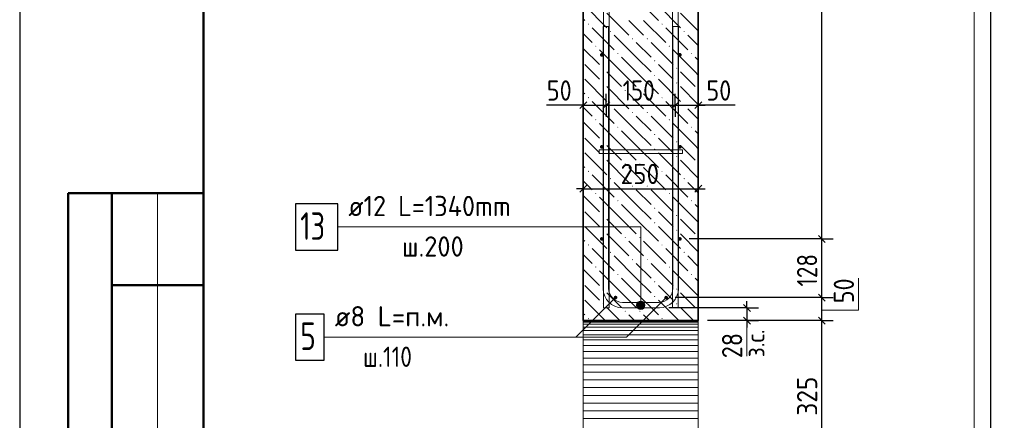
# Model space of a CAD drawing. Header units: millimetres. Extents: x 0 to 42000, y 0 to 29700.
# Tile 3 of 16: x 0 to 10705, y 13033 to 17385. Entities that reach past the tile are written whole.
import ezdxf

# ---------------------------------------------------------------- set-up
doc = ezdxf.new("R2010")
doc.units = ezdxf.units.MM
for name, color, linetype, lineweight in [('Standard', 7, 'Continuous', 25), ('ЖБ Стена верхний уровень', 7, 'Continuous', 35), ('Позиционная метка линия выноска', 7, 'Continuous', 13), ('Стена обрамление Г-обр.', 7, 'Continuous', 35), ('Стена обрамление П-обр.', 7, 'Continuous', 35), ('Стена фоновая арматура У1', 7, 'Continuous', 18), ('Стена фоновая арматура Х1', 7, 'Continuous', 35), ('Стена фоновая затяжка С-обр.', 52, 'Continuous', 25)]:
    doc.layers.add(name, color=color, linetype=linetype, lineweight=lineweight)
doc.layers.add('Размерная выноска', color=7, linetype='Continuous')
doc.styles.add('ISOCPEUR', font='txt')

msp = doc.modelspace()

# ---------------------------------------------------------------- hatches: boundary and pattern name
at = {"layer": 'ЖБ Стена верхний уровень', "linetype": 'Continuous', "lineweight": 18, "transparency": 33554687}
for points in [[(6177, 17338), (6184, 17344), (6190, 17338), (6184, 17331)], [(6977, 17338), (6984, 17344), (6990, 17338), (6984, 17331)], [(6417, 17258), (6424, 17264), (6430, 17258), (6424, 17251)], [(7217, 17258), (7224, 17264), (7230, 17258), (7224, 17251)], [(6657, 17178), (6664, 17184), (6670, 17178), (6664, 17171)], [(6817, 17178), (6824, 17184), (6830, 17178), (6824, 17171)], [(6257, 17098), (6264, 17104), (6270, 17098), (6264, 17091)], [(6497, 17018), (6504, 17024), (6510, 17018), (6504, 17011)], [(7057, 17098), (7064, 17104), (7070, 17098), (7064, 17091)], [(7297, 17018), (7304, 17024), (7310, 17018), (7304, 17011)], [(6897, 16938), (6904, 16944), (6910, 16938), (6904, 16931)], [(6337, 16858), (6344, 16864), (6350, 16858), (6344, 16851)], [(7137, 16858), (7144, 16864), (7150, 16858), (7144, 16851)], [(6337, 16698), (6344, 16704), (6350, 16698), (6344, 16691)], [(6897, 16778), (6904, 16784), (6910, 16778), (6904, 16771)], [(7137, 16698), (7144, 16704), (7150, 16698), (7144, 16691)], [(6577, 16618), (6584, 16624), (6590, 16618), (6584, 16611)], [(6737, 16618), (6744, 16624), (6750, 16618), (6744, 16611)], [(7377, 16618), (7378, 16619), (7378, 16617)], [(6177, 16538), (6184, 16544), (6190, 16538), (6184, 16531)], [(6977, 16538), (6984, 16544), (6990, 16538), (6984, 16531)], [(6417, 16458), (6424, 16464), (6430, 16458), (6424, 16451)], [(6657, 16378), (6664, 16384), (6670, 16378), (6664, 16371)], [(6817, 16378), (6824, 16384), (6830, 16378), (6824, 16371)], [(7217, 16458), (7224, 16464), (7230, 16458), (7224, 16451)], [(6257, 16298), (6264, 16304), (6270, 16298), (6264, 16291)], [(7057, 16298), (7064, 16304), (7070, 16298), (7064, 16291)], [(6497, 16218), (6504, 16224), (6510, 16218), (6504, 16211)], [(7297, 16218), (7304, 16224), (7310, 16218), (7304, 16211)], [(6337, 16058), (6344, 16064), (6350, 16058), (6344, 16051)], [(6897, 16138), (6904, 16144), (6910, 16138), (6904, 16131)], [(7137, 16058), (7144, 16064), (7150, 16058), (7144, 16051)], [(6897, 15978), (6904, 15984), (6910, 15978), (6904, 15971)], [(6337, 15898), (6344, 15904), (6350, 15898), (6344, 15891)], [(7137, 15898), (7144, 15904), (7150, 15898), (7144, 15891)], [(6177, 15738), (6184, 15744), (6190, 15738), (6184, 15731)], [(6577, 15818), (6584, 15824), (6590, 15818), (6584, 15811)], [(6737, 15818), (6744, 15824), (6750, 15818), (6744, 15811)], [(6977, 15738), (6984, 15744), (6990, 15738), (6984, 15731)], [(7377, 15818), (7378, 15819), (7378, 15817)], [(6417, 15658), (6424, 15664), (6430, 15658), (6424, 15651)], [(7217, 15658), (7224, 15664), (7230, 15658), (7224, 15651)], [(6657, 15578), (6664, 15584), (6670, 15578), (6664, 15571)], [(6817, 15578), (6824, 15584), (6830, 15578), (6824, 15571)], [(6257, 15498), (6264, 15504), (6270, 15498), (6264, 15491)], [(6497, 15418), (6504, 15424), (6510, 15418), (6504, 15411)], [(7057, 15498), (7064, 15504), (7070, 15498), (7064, 15491)], [(7297, 15418), (7304, 15424), (7310, 15418), (7304, 15411)], [(6897, 15338), (6904, 15344), (6910, 15338), (6904, 15331)], [(6337, 15258), (6344, 15264), (6350, 15258), (6344, 15251)], [(7137, 15258), (7144, 15264), (7150, 15258), (7144, 15251)], [(6337, 15098), (6344, 15104), (6350, 15098), (6344, 15091)], [(6897, 15178), (6904, 15184), (6910, 15178), (6904, 15171)], [(7137, 15098), (7144, 15104), (7150, 15098), (7144, 15091)], [(6577, 15018), (6584, 15024), (6590, 15018), (6584, 15011)], [(6737, 15018), (6744, 15024), (6750, 15018), (6744, 15011)], [(7377, 15018), (7378, 15019), (7378, 15017)], [(6177, 14938), (6184, 14944), (6190, 14938), (6184, 14931)], [(6977, 14938), (6984, 14944), (6990, 14938), (6984, 14931)], [(6417, 14858), (6424, 14864), (6430, 14858), (6424, 14851)], [(6657, 14778), (6664, 14784), (6670, 14778), (6664, 14771)], [(6817, 14778), (6824, 14784), (6830, 14778), (6824, 14771)], [(7217, 14858), (7224, 14864), (7230, 14858), (7224, 14851)], [(6257, 14698), (6264, 14704), (6270, 14698), (6264, 14691)], [(7057, 14698), (7064, 14704), (7070, 14698), (7064, 14691)], [(6497, 14618), (6504, 14624), (6510, 14618), (6504, 14611)], [(7297, 14618), (7304, 14624), (7310, 14618), (7304, 14611)], [(6337, 14458), (6344, 14464), (6350, 14458), (6344, 14451)], [(6897, 14538), (6904, 14544), (6910, 14538), (6904, 14531)], [(7137, 14458), (7144, 14464), (7150, 14458), (7144, 14451)], [(6897, 14378), (6904, 14384), (6910, 14378), (6904, 14371)], [(6337, 14298), (6344, 14304), (6350, 14298), (6344, 14291)], [(7137, 14298), (7144, 14304), (7150, 14298), (7144, 14291)], [(6177, 14138), (6184, 14144), (6190, 14138), (6184, 14131)], [(6577, 14218), (6584, 14224), (6590, 14218), (6584, 14211)], [(6737, 14218), (6744, 14224), (6750, 14218), (6744, 14211)], [(6977, 14138), (6984, 14144), (6990, 14138), (6984, 14131)], [(7377, 14218), (7378, 14219), (7378, 14217)]]:
    msp.add_hatch(color=7, dxfattribs=at).paths.add_polyline_path(points, flags=16)
at = {"layer": 'Позиционная метка линия выноска', "linetype": 'Continuous', "lineweight": 13, "transparency": 33554687}
for points in [[(6708, 14283), (6798, 14283), (6792, 14306)], [(6708, 14283), (6792, 14306), (6714, 14306)], [(6714, 14261), (6798, 14283), (6708, 14283)], [(6714, 14306), (6792, 14306), (6776, 14322)], [(6714, 14306), (6776, 14322), (6731, 14322)], [(6714, 14261), (6792, 14261), (6798, 14283)], [(6731, 14245), (6792, 14261), (6714, 14261)], [(6731, 14322), (6776, 14322), (6753, 14328)], [(6731, 14245), (6776, 14245), (6792, 14261)], [(6776, 14245), (6731, 14245), (6753, 14238)]]:
    msp.add_hatch(color=7, dxfattribs=at).paths.add_polyline_path(points)
at = {"layer": 'Стена обрамление Г-обр.', "linetype": 'Continuous', "lineweight": 13, "transparency": 33554687}
for points in [[(6498, 14366), (6497, 14373), (6492, 14380), (6486, 14384), (6478, 14386), (6470, 14384), (6464, 14380), (6460, 14373), (6458, 14366), (6460, 14358), (6464, 14352), (6470, 14347), (6478, 14346), (6486, 14347), (6492, 14352), (6497, 14358)], [(7048, 14366), (7047, 14373), (7042, 14380), (7036, 14384), (7028, 14386), (7020, 14384), (7014, 14380), (7010, 14373), (7008, 14366), (7010, 14358), (7014, 14352), (7020, 14347), (7028, 14346), (7036, 14347), (7042, 14352), (7047, 14358)]]:
    msp.add_hatch(color=7, dxfattribs=at).paths.add_polyline_path(points)
at = {"layer": 'Стена фоновая арматура У1', "linetype": 'Continuous', "lineweight": 13, "transparency": 33554687}
for points in [[(6348, 17003), (6347, 17011), (6342, 17017), (6336, 17022), (6328, 17023), (6320, 17022), (6314, 17017), (6310, 17011), (6308, 17003), (6310, 16996), (6314, 16989), (6320, 16985), (6328, 16983), (6336, 16985), (6342, 16989), (6347, 16996)], [(7198, 17003), (7197, 17011), (7192, 17017), (7186, 17022), (7178, 17023), (7170, 17022), (7164, 17017), (7160, 17011), (7158, 17003), (7160, 16996), (7164, 16989), (7170, 16985), (7178, 16983), (7186, 16985), (7192, 16989), (7197, 16996)], [(6348, 16003), (6347, 16011), (6342, 16017), (6336, 16022), (6328, 16023), (6320, 16022), (6314, 16017), (6310, 16011), (6308, 16003), (6310, 15996), (6314, 15989), (6320, 15985), (6328, 15983), (6336, 15985), (6342, 15989), (6347, 15996)], [(7198, 16003), (7197, 16011), (7192, 16017), (7186, 16022), (7178, 16023), (7170, 16022), (7164, 16017), (7160, 16011), (7158, 16003), (7160, 15996), (7164, 15989), (7170, 15985), (7178, 15983), (7186, 15985), (7192, 15989), (7197, 15996)], [(6348, 15003), (6347, 15011), (6342, 15017), (6336, 15022), (6328, 15023), (6320, 15022), (6314, 15017), (6310, 15011), (6308, 15003), (6310, 14996), (6314, 14989), (6320, 14985), (6328, 14983), (6336, 14985), (6342, 14989), (6347, 14996)], [(7198, 15003), (7197, 15011), (7192, 15017), (7186, 15022), (7178, 15023), (7170, 15022), (7164, 15017), (7160, 15011), (7158, 15003), (7160, 14996), (7164, 14989), (7170, 14985), (7178, 14983), (7186, 14985), (7192, 14989), (7197, 14996)]]:
    msp.add_hatch(color=7, dxfattribs=at).paths.add_polyline_path(points)

# ---------------------------------------------------------------- linework, layer by layer
at = {"layer": 'Standard', "color": 7, "linetype": 'Continuous', "lineweight": 25, "transparency": 33554687}
for p, q in [((2000, 29200), (2000, 1058)), ((6091, 16419), (6166, 16494)), ((6341, 16419), (6416, 16494)), ((7091, 16419), (7166, 16494)), ((7341, 16419), (7416, 16494)), ((6091, 15512), (6166, 15587)), ((7341, 15512), (7416, 15587)), ((8759, 14966), (8684, 15041)), ((8759, 14328), (8684, 14403)), ((7869, 14291), (7944, 14216)), ((7869, 14153), (7944, 14078)), ((8759, 14078), (8684, 14153))]:
    msp.add_line(p, q, dxfattribs=at)
at = {"layer": 'Standard', "color": 7, "linetype": 'Continuous', "lineweight": -3, "transparency": 33554687}
for p, q in [((10555, 25003), (10555, 11303)), ((8721, 15003), (8721, 24003)), ((6128, 16456), (6128, 16581)), ((6378, 16456), (6378, 16581)), ((7128, 16456), (7128, 16581)), ((7378, 16456), (7378, 16581)), ((6128, 16456), (6053, 16456)), ((6128, 16456), (6128, 16331)), ((6128, 16456), (6128, 16456)), ((6128, 16456), (6378, 16456)), ((6378, 16456), (6378, 16331)), ((6378, 16456), (6378, 16456)), ((6378, 16456), (7128, 16456)), ((7128, 16456), (7128, 16331)), ((7128, 16456), (7128, 16456)), ((7128, 16456), (7378, 16456)), ((7378, 16456), (7378, 16331)), ((7378, 16456), (7378, 16456)), ((7378, 16456), (7453, 16456)), ((6128, 15549), (6128, 15674)), ((7378, 15549), (7378, 15674)), ((6128, 15549), (6053, 15549)), ((6128, 15549), (6128, 15424)), ((6128, 15549), (6128, 15549)), ((6128, 15549), (7378, 15549)), ((7378, 15549), (7378, 15424)), ((7378, 15549), (7378, 15549)), ((7378, 15549), (7453, 15549)), ((8721, 15003), (8596, 15003)), ((8721, 15003), (8846, 15003)), ((8721, 14366), (8721, 15003)), ((8721, 14366), (8596, 14366)), ((8721, 14366), (8846, 14366)), ((8721, 14116), (8721, 14366)), ((7906, 14253), (7057, 14253)), ((7906, 14253), (7781, 14253)), ((7906, 14253), (7906, 14328)), ((7906, 14253), (8031, 14253)), ((7906, 14253), (7906, 14116)), ((7906, 14116), (7478, 14116)), ((7906, 14116), (7781, 14116)), ((7906, 14116), (8031, 14116)), ((7906, 14116), (7906, 14041)), ((8721, 14116), (8596, 14116)), ((8721, 14116), (8846, 14116)), ((8721, 12489), (8721, 14116))]:
    msp.add_line(p, q, dxfattribs=at)
at = {"layer": 'Standard', "color": 7, "linetype": 'Continuous', "lineweight": 50, "transparency": 33554687}
for p, q in [((6, 15500), (0, 15500)), ((2000, 15500), (527, 15500)), ((527, 15500), (527, 9000)), ((527, 15500), (527, 9000)), ((1000, 15500), (1000, 9000)), ((2000, 14500), (1000, 14500))]:
    msp.add_line(p, q, dxfattribs=at)
at = {"layer": 'Standard', "color": 7, "linetype": 'Continuous', "lineweight": 13, "transparency": 33554687}
for p, q in [((1500, 15500), (1500, 9000)), ((7906, 14131), (7906, 13731))]:
    msp.add_line(p, q, dxfattribs=at)
at = {"layer": 'Standard', "color": 7, "linetype": 'Continuous', "lineweight": 18, "transparency": 33554687}
for p, q in [((6128, 14111), (6128, 14116)), ((6128, 14098), (6128, 14111)), ((7378, 14111), (6128, 14111)), ((6128, 14076), (6128, 14098)), ((7378, 14098), (6128, 14098)), ((6128, 14046), (6128, 14076)), ((7378, 14076), (6128, 14076)), ((6128, 14007), (6128, 14046)), ((7378, 14046), (6128, 14046)), ((7378, 14116), (7378, 14111)), ((7378, 14111), (7378, 14098)), ((7378, 14098), (7378, 14076)), ((7378, 14076), (7378, 14046)), ((7378, 14046), (7378, 14007)), ((6128, 13961), (6128, 14007)), ((7378, 14007), (6128, 14007)), ((6128, 13907), (6128, 13961)), ((7378, 13961), (6128, 13961)), ((7378, 14007), (7378, 13961)), ((7378, 13961), (7378, 13907)), ((6128, 13847), (6128, 13907)), ((7378, 13907), (6128, 13907)), ((6128, 13781), (6128, 13847)), ((7378, 13847), (6128, 13847)), ((7378, 13907), (7378, 13847)), ((7378, 13847), (7378, 13781)), ((6128, 13709), (6128, 13781)), ((7378, 13781), (6128, 13781)), ((6128, 13634), (6128, 13709)), ((7378, 13709), (6128, 13709)), ((7378, 13781), (7378, 13709)), ((7378, 13709), (7378, 13634)), ((6128, 13554), (6128, 13634)), ((7378, 13634), (6128, 13634)), ((7378, 13634), (7378, 13554)), ((6128, 13472), (6128, 13554)), ((7378, 13554), (6128, 13554)), ((7378, 13554), (7378, 13472)), ((6128, 13388), (6128, 13472)), ((7378, 13472), (6128, 13472)), ((6128, 13303), (6128, 13388)), ((6128, 13388), (7378, 13388)), ((7378, 13472), (7378, 13388)), ((7378, 13388), (7378, 13303)), ((6128, 13218), (6128, 13303)), ((6128, 13303), (7378, 13303)), ((7378, 13303), (7378, 13218)), ((6128, 13134), (6128, 13218)), ((6128, 13218), (7378, 13218)), ((7378, 13218), (7378, 13134)), ((6128, 13052), (6128, 13134)), ((6128, 13134), (7378, 13134)), ((7378, 13134), (7378, 13052)), ((6128, 12973), (6128, 13052)), ((6128, 13052), (7378, 13052)), ((7378, 13052), (7378, 12973))]:
    msp.add_line(p, q, dxfattribs=at)
at = {"layer": 'Standard', "color": 7, "linetype": 'Continuous', "lineweight": 25, "transparency": 33554687}
msp.add_lwpolyline([(0, 0), (42000, 0), (42000, 29700), (0, 29700), (0, 0)], close=True, dxfattribs=at)
at = {"layer": 'Standard', "color": 7, "linetype": 'Continuous', "lineweight": 50, "transparency": 33554687}
msp.add_lwpolyline([(2000, 29200), (41500, 29200), (41500, 500), (2000, 500), (2000, 29200)], close=True, dxfattribs=at)
at = {"layer": 'Standard', "color": 7, "linetype": 'Continuous', "lineweight": 13, "transparency": 33554687}
for points in [[(25000, 29200), (2000, 29200), (2000, 6000), (25000, 6000), (25000, 29200)], [(8721, 14228), (9121, 14228), (9121, 14578)]]:
    msp.add_lwpolyline(points, dxfattribs=at)
at = {"layer": 'Standard', "color": 254, "linetype": 'Continuous', "lineweight": 13, "true_color": 0xc4c4ff, "transparency": 33554687}
msp.add_lwpolyline([(2000, 8803), (10378, 8803), (10378, 27853), (2000, 27853)], dxfattribs=at)
at = {"layer": 'Standard', "color": 7, "linetype": 'Continuous', "lineweight": -3, "transparency": 33554687}
for points in [[(8721, 15003), (8704, 15003), (8704, 15003), (8704, 15003), (8704, 15003), (8704, 15003), (8704, 15003), (7278, 15003)], [(8721, 14366), (8704, 14366), (8704, 14366), (8704, 14366), (8704, 14366), (8704, 14366), (8704, 14366), (8704, 14366), (8704, 14366), (7128, 14366)], [(8721, 14116), (8704, 14116), (8704, 14116), (8704, 14116), (8704, 14116), (8704, 14116), (8704, 14116), (8704, 14116), (8704, 14116), (7478, 14116)]]:
    msp.add_lwpolyline(points, dxfattribs=at)
at = {"layer": 'ЖБ Стена верхний уровень', "color": 7, "linetype": 'Continuous', "lineweight": 35, "transparency": 33554687}
for p, q in [((6128, 25003), (6128, 14116)), ((7378, 14116), (7378, 25003)), ((6128, 14116), (7378, 14116))]:
    msp.add_line(p, q, dxfattribs=at)
at = {"layer": 'ЖБ Стена верхний уровень', "color": 9, "linetype": 'Continuous', "lineweight": 18, "true_color": 0xc7c7c7, "transparency": 33554687}
for p, q in [((6704, 17618), (6944, 17378)), ((6144, 17538), (6384, 17298)), ((6384, 17458), (6624, 17218)), ((6944, 17538), (7184, 17298)), ((7184, 17458), (7378, 17264)), ((6128, 17394), (6144, 17378)), ((6704, 17298), (6624, 17378)), ((6784, 17378), (7024, 17138)), ((6224, 17298), (6464, 17058)), ((6784, 17218), (6704, 17298)), ((7024, 17298), (7264, 17058)), ((6128, 17234), (6224, 17138)), ((6704, 16978), (6464, 17218)), ((6704, 17138), (6864, 16978)), ((6864, 17138), (7104, 16898)), ((7378, 17104), (7264, 17218)), ((6128, 17074), (6304, 16898)), ((6544, 16818), (6304, 17058)), ((7344, 16818), (7104, 17058)), ((6544, 16978), (6704, 16818)), ((6704, 16978), (6864, 16818)), ((7344, 16978), (7378, 16944)), ((6224, 16818), (6144, 16898)), ((6304, 16738), (6224, 16818)), ((6384, 16818), (6544, 16658)), ((6544, 16818), (6704, 16658)), ((6704, 16818), (6944, 16578)), ((7024, 16818), (6944, 16898)), ((7104, 16738), (7024, 16818)), ((7184, 16818), (7344, 16658)), ((7344, 16818), (7378, 16784)), ((6144, 16738), (6384, 16498)), ((6944, 16738), (7184, 16498)), ((6128, 16594), (6144, 16578)), ((6384, 16658), (6624, 16418)), ((7184, 16658), (7378, 16464)), ((6224, 16498), (6464, 16258)), ((6704, 16498), (6624, 16578)), ((6784, 16418), (6704, 16498)), ((6784, 16578), (7024, 16338)), ((7024, 16498), (7264, 16258)), ((6128, 16434), (6224, 16338)), ((6704, 16178), (6464, 16418)), ((7378, 16304), (7264, 16418)), ((6128, 16274), (6304, 16098)), ((6704, 16338), (6864, 16178)), ((6864, 16338), (7104, 16098)), ((6544, 16018), (6304, 16258)), ((6544, 16178), (6704, 16018)), ((6704, 16178), (6864, 16018)), ((7344, 16018), (7104, 16258)), ((7344, 16178), (7378, 16144)), ((6224, 16018), (6144, 16098)), ((7024, 16018), (6944, 16098)), ((6304, 15938), (6224, 16018)), ((6384, 16018), (6544, 15858)), ((6544, 16018), (6704, 15858)), ((6704, 16018), (6944, 15778)), ((7104, 15938), (7024, 16018)), ((7184, 16018), (7344, 15858)), ((7344, 16018), (7378, 15984)), ((6144, 15938), (6384, 15698)), ((6384, 15858), (6624, 15618)), ((6944, 15938), (7184, 15698)), ((7184, 15858), (7378, 15664)), ((6128, 15794), (6144, 15778)), ((6704, 15698), (6624, 15778)), ((6784, 15778), (7024, 15538)), ((6128, 15634), (6224, 15538)), ((6224, 15698), (6464, 15458)), ((6784, 15618), (6704, 15698)), ((7024, 15698), (7264, 15458)), ((6704, 15378), (6464, 15618)), ((6704, 15538), (6864, 15378)), ((6864, 15538), (7104, 15298)), ((7378, 15504), (7264, 15618)), ((6128, 15474), (6304, 15298)), ((6544, 15218), (6304, 15458)), ((7344, 15218), (7104, 15458)), ((6544, 15378), (6704, 15218)), ((6704, 15378), (6864, 15218)), ((7344, 15378), (7378, 15344)), ((6224, 15218), (6144, 15298)), ((6304, 15138), (6224, 15218)), ((6384, 15218), (6544, 15058)), ((6544, 15218), (6704, 15058)), ((6704, 15218), (6944, 14978)), ((7024, 15218), (6944, 15298)), ((7104, 15138), (7024, 15218)), ((7184, 15218), (7344, 15058)), ((7344, 15218), (7378, 15184)), ((6144, 15138), (6384, 14898)), ((6944, 15138), (7184, 14898)), ((6128, 14994), (6144, 14978)), ((6384, 15058), (6624, 14818)), ((7184, 15058), (7378, 14864)), ((6224, 14898), (6464, 14658)), ((6704, 14898), (6624, 14978)), ((6784, 14818), (6704, 14898)), ((6784, 14978), (7024, 14738)), ((7024, 14898), (7264, 14658)), ((6128, 14834), (6224, 14738)), ((6704, 14578), (6464, 14818)), ((7378, 14704), (7264, 14818)), ((6128, 14674), (6304, 14498)), ((6704, 14738), (6864, 14578)), ((6864, 14738), (7104, 14498)), ((6544, 14418), (6304, 14658)), ((6544, 14578), (6704, 14418)), ((6704, 14578), (6864, 14418)), ((7344, 14418), (7104, 14658)), ((7344, 14578), (7378, 14544)), ((6224, 14418), (6144, 14498)), ((7024, 14418), (6944, 14498)), ((6304, 14338), (6224, 14418)), ((6384, 14418), (6544, 14258)), ((6544, 14418), (6704, 14258)), ((6704, 14418), (6944, 14178)), ((7104, 14338), (7024, 14418)), ((7184, 14418), (7344, 14258)), ((7344, 14418), (7378, 14384)), ((6144, 14338), (6366, 14116)), ((6384, 14258), (6526, 14116)), ((6944, 14338), (7166, 14116)), ((7184, 14258), (7326, 14116)), ((6128, 14194), (6144, 14178)), ((6686, 14116), (6624, 14178)), ((6784, 14178), (6846, 14116))]:
    msp.add_line(p, q, dxfattribs=at)
at = {"layer": 'Позиционная метка линия выноска', "color": 7, "linetype": 'Continuous', "lineweight": 13, "transparency": 33554687}
for p, q in [((6708, 14283), (6708, 14283)), ((6753, 14328), (6753, 14328)), ((6753, 14238), (6753, 14238)), ((6798, 14283), (6798, 14283))]:
    msp.add_line(p, q, dxfattribs=at)
for points in [[(6753, 14283), (6753, 15133), (3460, 15133)], [(3310, 13936), (6598, 13936), (7028, 14366)], [(3844, 13936), (6048, 13936), (6478, 14366)]]:
    msp.add_lwpolyline(points, dxfattribs=at)
msp.add_circle((6753, 14283), 45, dxfattribs=at)
at = {"layer": 'Размерная выноска', "color": 7, "linetype": 'Continuous', "lineweight": -3, "transparency": 33554687}
for p, q in [((6128, 16456), (5728, 16456)), ((7778, 16456), (7378, 16456))]:
    msp.add_line(p, q, dxfattribs=at)
at = {"layer": 'Размерная выноска', "color": 7, "linetype": 'Continuous', "lineweight": 13, "transparency": 33554687}
for p, q in [((6128, 14246), (6128, 12381)), ((7378, 14246), (7378, 12381))]:
    msp.add_line(p, q, dxfattribs=at)
at = {"layer": 'Размерная выноска', "color": 7, "linetype": 'Continuous', "lineweight": 35, "transparency": 33554687}
msp.add_line((7378, 14116), (6128, 14116), dxfattribs=at)
at = {"layer": 'Стена обрамление Г-обр.', "color": 7, "linetype": 'Continuous', "lineweight": 25, "transparency": 33554687}
msp.add_lwpolyline([(3000, 13686), (3310, 13686), (3310, 14186), (3000, 14186), (3000, 13686)], dxfattribs=at)
at = {"layer": 'Стена обрамление П-обр.', "color": 38, "linetype": 'Continuous', "lineweight": 13, "true_color": 0x5f1e0f, "transparency": 33554687}
msp.add_lwpolyline([(6403, 17313), (6403, 14463), (6407, 14435), (6416, 14406), (6431, 14380), (6449, 14359), (6470, 14341), (6496, 14327), (6525, 14317), (6553, 14313), (6953, 14313), (6981, 14317), (7010, 14327), (7036, 14341), (7057, 14359), (7075, 14380), (7090, 14406), (7099, 14435), (7103, 14463), (7103, 17313), (7163, 17313), (7163, 14459), (7158, 14421), (7145, 14382), (7125, 14346), (7100, 14316), (7070, 14292), (7034, 14271), (6995, 14258), (6957, 14253), (6549, 14253), (6511, 14258), (6472, 14271), (6436, 14292), (6406, 14316), (6381, 14346), (6361, 14382), (6348, 14421), (6343, 14459), (6343, 17313), (6403, 17313)], dxfattribs=at)
at = {"layer": 'Стена обрамление П-обр.', "color": 7, "linetype": 'Continuous', "lineweight": 25, "transparency": 33554687}
msp.add_lwpolyline([(3000, 14883), (3460, 14883), (3460, 15383), (3000, 15383), (3000, 14883)], dxfattribs=at)
at = {"layer": 'Стена фоновая арматура Х1', "color": 7, "linetype": 'Continuous', "lineweight": 18, "transparency": 33554687}
for points in [[(6348, 14253), (6348, 25488), (6353, 25525), (6366, 25563), (6385, 25598), (6409, 25627), (6438, 25651), (6473, 25671), (6512, 25683), (6548, 25688), (8908, 25688), (8908, 25628), (6552, 25628), (6525, 25624), (6498, 25615), (6473, 25601), (6452, 25584), (6435, 25564), (6421, 25539), (6412, 25511), (6408, 25484), (6408, 14253), (6348, 14253)], [(7098, 14253), (7098, 25388), (7103, 25425), (7116, 25463), (7135, 25498), (7159, 25527), (7188, 25551), (7223, 25571), (7262, 25583), (7298, 25588), (9758, 25588), (9758, 25528), (7302, 25528), (7275, 25524), (7248, 25515), (7223, 25501), (7202, 25484), (7185, 25464), (7171, 25439), (7162, 25411), (7158, 25384), (7158, 14253), (7098, 14253)]]:
    msp.add_lwpolyline(points, dxfattribs=at)
at = {"layer": 'Стена фоновая затяжка С-обр.', "color": 98, "linetype": 'Continuous', "lineweight": 13, "true_color": 0x005000, "transparency": 33554687}
msp.add_lwpolyline([(7206, 15933), (6301, 15933), (6301, 15973), (7206, 15973), (7206, 15933)], dxfattribs=at)

# ---------------------------------------------------------------- texts
at = {"layer": 'Standard', "color": 7, "linetype": 'Continuous', "lineweight": 25, "transparency": 33554687, "char_height": 220, "attachment_point": 7, "style": 'ISOCPEUR'}
for s, insert, width in [('\\W0.87;50', (5731, 16506), 403.92), ('\\W0.83;150', (6555, 16506), 508.57), ('\\W0.87;50', (7466, 16506), 403.94), ('\\W0.91;250', (6533, 15599), 562)]:
    msp.add_mtext(s, dxfattribs=dict(at, insert=insert, width=width))
at = {"layer": 'Standard', "color": 7, "linetype": 'Continuous', "lineweight": 25, "transparency": 33554687, "char_height": 220, "attachment_point": 7, "rotation": 90, "style": 'ISOCPEUR'}
for s, insert, width in [('\\W0.83;128', (8671, 14486), 508.57), ('\\W0.87;50', (9071, 14304), 403.93), ('\\W0.87;28', (7856, 13707), 403.94), ('\\W0.91;325', (8671, 13083), 562)]:
    msp.add_mtext(s, dxfattribs=dict(at, insert=insert, width=width))
at = {"layer": 'Standard', "color": 7, "linetype": 'Continuous', "lineweight": 18, "transparency": 33554687, "insert": (8098, 13718), "char_height": 200, "width": 459.94, "attachment_point": 7, "rotation": 90, "style": 'ISOCPEUR'}
msp.add_mtext('\\W0.90;з.с.', dxfattribs=at)
at = {"layer": 'Стена обрамление Г-обр.', "color": 7, "linetype": 'Continuous', "lineweight": 13, "transparency": 33554687, "attachment_point": 7, "style": 'ISOCPEUR'}
for s, insert, char_height, width in [('\\W0.97;ø8 L=п.м. ', (3425, 14053), 220, 1491.87), ('\\W0.78;5', (3050, 13796), 300, 326.42), ('\\W0.85;ш.110 ', (3733, 13613), 220, 863.67)]:
    msp.add_mtext(s, dxfattribs=dict(at, insert=insert, char_height=char_height, width=width))
at = {"layer": 'Стена обрамление П-обр.', "color": 7, "linetype": 'Continuous', "lineweight": 13, "transparency": 33554687, "attachment_point": 7, "style": 'ISOCPEUR'}
for s, insert, char_height, width in [('\\W0.94;ø12 L=1340mm ', (3573, 15251), 220, 2126.49), ('\\W0.75;13', (3050, 14993), 300, 472.28), ('\\W0.95;ш.200 ', (4156, 14811), 220, 962.14)]:
    msp.add_mtext(s, dxfattribs=dict(at, insert=insert, char_height=char_height, width=width))

doc.saveas('drawing.dxf')
